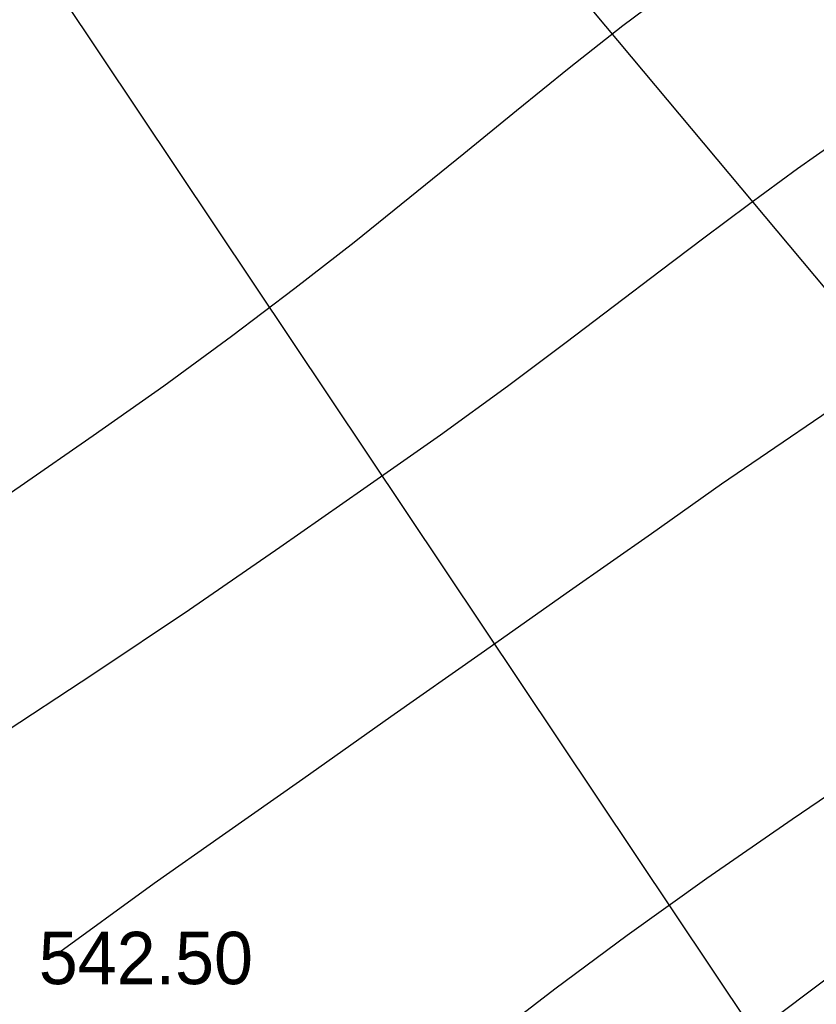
# Model space of a CAD drawing. Extents: x 0 to 361260, y 0 to 4201817.
# Tile 248 of 256: x 360252 to 360266, y 4200425 to 4200442. Entities that reach past the tile are written whole.
import ezdxf

# ---------------------------------------------------------------- set-up
doc = ezdxf.new("R2010")
doc.units = 0
doc.header["$LTSCALE"] = 0.5
doc.header["$MEASUREMENT"] = 0
doc.linetypes.add('CONTI', pattern=[0])
for name, color, linetype in [('(004) Точки рельефа', 7, 'Continuous'), ('(014) Водопровод', 5, 'ИК_Водопровод -------в--------'), ('GORIZDEFAULT', 32, 'CONTI')]:
    doc.layers.add(name, color=color, linetype=linetype)
doc.styles.add('D-431', font='txt')
doc.linetypes.add('ИК_Водопровод -------в--------', pattern='A,9,-0.6,["В",Standard,S=1.2,R=0,X=0,Y=-0.6],-1.2', length=10.8)

msp = doc.modelspace()

# ---------------------------------------------------------------- linework, layer by layer
at = {"layer": '(014) Водопровод', "flags": 128}
msp.add_lwpolyline([(360036.438, 4200773.015), (360047.098, 4200750.311), (360089.76, 4200681.101), (360107.619, 4200655.796), (360141.826, 4200594.039), (360149.345, 4200579.998), (360206.507, 4200508.61), (360230.262, 4200479.387), (360306.281, 4200388.525), (360409.154, 4200291.553), (360456.114, 4200244.191), (360490.793, 4200199.337)], dxfattribs=at)
at = {"linetype": 'Continuous', "elevation": 1.643}
msp.add_lwpolyline([(359968.105, 4200751.148), (360144.875, 4200568.598), (360208.905, 4200501.768), (360248.135, 4200449.088), (360280.365, 4200400.868), (360329.345, 4200345.008), (360410.625, 4200285.188), (360473.125, 4200218.998), (360491.256, 4200199.541)], dxfattribs=at)
at = {"layer": 'GORIZDEFAULT', "color": 32}
for points in [[(360250.96, 4200432.9, 543.5), (360252.22, 4200433.76, 543.5), (360253.44, 4200434.61, 543.5), (360254.62, 4200435.44, 543.5), (360255.75, 4200436.27, 543.5), (360256.81, 4200437.07, 543.5), (360257.8, 4200437.84, 543.5), (360258.73, 4200438.59, 543.5), (360259.63, 4200439.32, 543.5), (360260.51, 4200440.04, 543.5), (360261.39, 4200440.75, 543.5), (360262.29, 4200441.46, 543.5), (360263.24, 4200442.17, 543.5), (360264.23, 4200442.89, 543.5), (360265.27, 4200443.63, 543.5)], [(360252.76, 4200425.89, 542.5), (360254.46, 4200427.13, 542.5), (360255.6, 4200427.93, 542.5), (360256.94, 4200428.87, 542.5), (360258.41, 4200429.91, 542.5), (360259.92, 4200430.97, 542.5), (360261.4, 4200432.01, 542.5), (360262.77, 4200432.97, 542.5), (360263.94, 4200433.8, 542.5), (360269.07, 4200437.3, 542.5), (360270.28, 4200438.07, 542.5), (360271.68, 4200438.98, 542.5), (360273.21, 4200439.96, 542.5), (360274.78, 4200440.97, 542.5), (360276.3, 4200441.95, 542.5)], [(360251.8, 4200429.55, 543), (360253.45, 4200430.63, 543), (360255.05, 4200431.7, 543), (360256.56, 4200432.74, 543), (360257.96, 4200433.72, 543), (360259.24, 4200434.62, 543), (360260.36, 4200435.43, 543), (360261.32, 4200436.15, 543), (360262.15, 4200436.78, 543), (360262.91, 4200437.36, 543), (360263.64, 4200437.91, 543), (360264.39, 4200438.47, 543), (360265.21, 4200439.07, 543), (360266.16, 4200439.74, 543), (360267.25, 4200440.48, 543), (360267.799, 4200440.846, 543)], [(360251.92, 4200416.37, 541.5), (360252.78, 4200417.21, 541.5), (360253.58, 4200418.04, 541.5), (360254.34, 4200418.84, 541.5), (360255.04, 4200419.6, 541.5), (360255.68, 4200420.32, 541.5), (360256.31, 4200421, 541.5), (360256.93, 4200421.67, 541.5), (360257.59, 4200422.34, 541.5), (360258.31, 4200423.03, 541.5), (360259.12, 4200423.75, 541.5), (360260.06, 4200424.52, 541.5), (360261.15, 4200425.36, 541.5), (360262.36, 4200426.26, 541.5), (360263.69, 4200427.21, 541.5), (360265.12, 4200428.2, 541.5), (360266.61, 4200429.21, 541.5), (360268.15, 4200430.25, 541.5), (360269.73, 4200431.29, 541.5), (360271.32, 4200432.33, 541.5), (360272.89, 4200433.35, 541.5), (360273.977, 4200434.048, 541.5)], [(360252.1, 4200412.03, 541), (360253.25, 4200413.2, 541), (360254.38, 4200414.4, 541), (360255.48, 4200415.58, 541), (360256.52, 4200416.72, 541), (360257.48, 4200417.78, 541), (360258.38, 4200418.79, 541), (360259.24, 4200419.74, 541), (360260.09, 4200420.65, 541), (360260.95, 4200421.53, 541), (360261.84, 4200422.39, 541), (360262.79, 4200423.24, 541), (360263.81, 4200424.09, 541), (360264.9, 4200424.94, 541), (360266.05, 4200425.8, 541), (360267.25, 4200426.65, 541), (360268.49, 4200427.5, 541), (360269.76, 4200428.36, 541), (360271.05, 4200429.21, 541), (360272.34, 4200430.06, 541), (360273.64, 4200430.9, 541), (360274.92, 4200431.72, 541), (360275.658, 4200432.198, 541)]]:
    msp.add_polyline3d(points, dxfattribs=at)

# ---------------------------------------------------------------- texts
at = {"layer": '(004) Точки рельефа', "style": 'D-431'}
msp.add_text('542.50', height=0.875, dxfattribs=at).set_placement((360252.53, 4200425.44))

doc.saveas('drawing.dxf')
